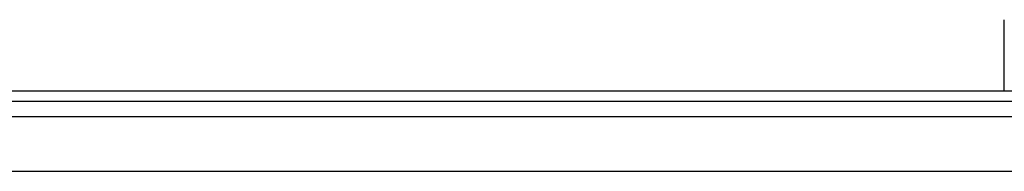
# Model space of a CAD drawing. Extents: x -702 to 174, y -90 to 90.
# Tile 6 of 9: x -264 to -90, y 48 to 75. Entities that reach past the tile are written whole.
import ezdxf

# ---------------------------------------------------------------- set-up
doc = ezdxf.new("R2010")
doc.units = 0
doc.layers.add('AM_0', color=7, linetype='CONTINUOUS')

msp = doc.modelspace()

# ---------------------------------------------------------------- linework, layer by layer
at = {"layer": 'AM_0', "color": 7, "linetype": 'CONTINUOUS'}
for p, q in [((-90, 62.39), (-90, 75)), ((50, 62.39), (-440, 62.39)), ((-440, 60.6), (50, 60.6)), ((-440, 57.89), (50, 57.89)), ((-440, 48.19), (50, 48.19))]:
    msp.add_line(p, q, dxfattribs=at)

doc.saveas('drawing.dxf')
